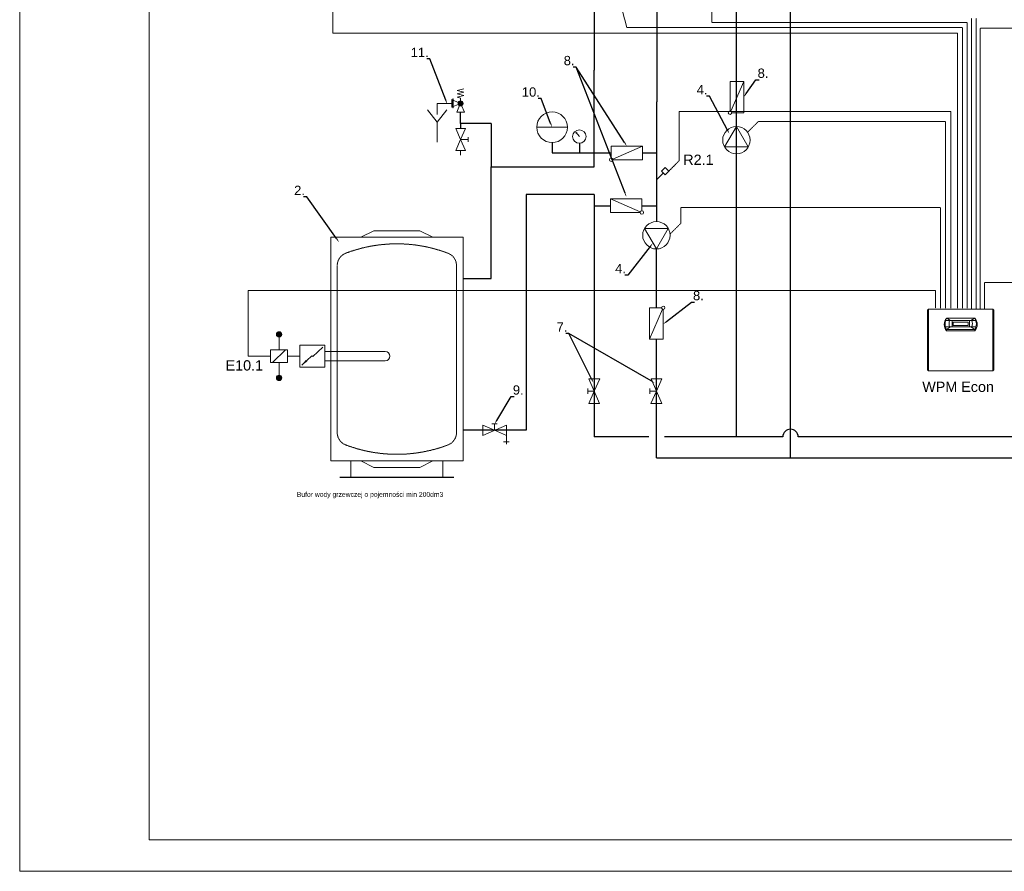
# Model space of a CAD drawing. Header units: millimetres. Extents: x -53211 to 165, y -26563 to 3137.
# Tile 1 of 15: x -53211 to -34194, y -26563 to -10112. Entities that reach past the tile are written whole.
import ezdxf
from ezdxf import colors
from ezdxf.entities.mleader import LeaderData, LeaderLine
from ezdxf.math import Vec2, Vec3

# ---------------------------------------------------------------- set-up
doc = ezdxf.new("R2010")
doc.units = ezdxf.units.MM
doc.header["$MEASUREMENT"] = 0
doc.linetypes.add('ČÁRKOVANÁ', pattern=[19.05, 12.7, -6.35])
for name, color, linetype, lineweight in [('2', 7, 'Continuous', 9), ('Armatury', 7, 'Continuous', 9), ('Przewody elektryczne', 4, 'ČÁRKOVANÁ', 9), ('Rurociągi (wszystkie)', 1, 'Continuous', 30), ('Tekst', 7, 'Continuous', 9), ('Urządzenia - Armatura', 7, 'Continuous', 9)]:
    doc.layers.add(name, color=color, linetype=linetype, lineweight=lineweight)
doc.layers.add('_TABELA', color=7, linetype='Continuous')
doc.styles.get("Standard").update_dxf_attribs({"font": 'ARIAL.TTF'})
doc.styles.add('styl5', font='txt')

msp = doc.modelspace()

# ---------------------------------------------------------------- hatches: boundary and pattern name
at = {"layer": 'Urządzenia - Armatura'}
for points in [[(-44648, -11729, 1), (-44744, -11729, 1)], [(-48150, -16192, -1), (-48254, -16192, -1)], [(-48254, -17032, -1), (-48150, -17032, -1)]]:
    msp.add_hatch(color=256, dxfattribs=at).paths.add_polyline_path(points)

# ---------------------------------------------------------------- linework, layer by layer
for p, q in [((-35675, -15722), (-35656, -15702)), ((-35675, -16877), (-35656, -16896)), ((-47028, -18951), (-44826, -18951))]:
    msp.add_line(p, q)
at = {"layer": '2'}
for p, q in [((-35675, -15722), (-35675, -16877)), ((-34415, -15702), (-35656, -15702)), ((-35656, -15702), (-35656, -16896)), ((-34415, -15702), (-34415, -16896)), ((-34415, -15702), (-34396, -15722)), ((-34396, -15722), (-34396, -16877)), ((-34396, -15722), (-34396, -16877)), ((-35326, -15922), (-35036, -15922)), ((-35307, -15880), (-34764, -15880)), ((-35307, -15880), (-35230, -15922)), ((-35307, -15880), (-35036, -15880)), ((-35203, -15922), (-35203, -16047)), ((-35036, -15956), (-35179, -15956)), ((-35179, -15956), (-35179, -16021)), ((-34745, -15922), (-35036, -15922)), ((-35036, -15956), (-34892, -15956)), ((-34892, -15956), (-34892, -16021)), ((-34868, -15922), (-34868, -16047)), ((-34764, -15880), (-34841, -15922)), ((-35036, -16047), (-35330, -16047)), ((-35308, -16099), (-35230, -16047)), ((-35308, -16099), (-35036, -16099)), ((-35308, -16099), (-35308, -16122)), ((-35308, -16122), (-35036, -16122)), ((-35179, -16021), (-35036, -16021)), ((-34892, -16021), (-35036, -16021)), ((-35036, -16047), (-34742, -16047)), ((-34764, -16099), (-35036, -16099)), ((-34764, -16122), (-35036, -16122)), ((-34764, -16099), (-34841, -16047)), ((-34764, -16099), (-34764, -16122)), ((-34415, -16896), (-35656, -16896)), ((-34415, -16896), (-34396, -16877))]:
    msp.add_line(p, q, dxfattribs=at)
for centre, radius, start, end in [((-35174, -16001), 180, 137.5169, 222.1385), ((-35121, -15990), 217, 149.3429, 210.2775), ((-35012, -15985), 249, 165.2679, 194.3778), ((-35060, -15985), 249, 345.6222, 14.7321), ((-34951, -15990), 217, 329.7225, 30.6571), ((-34897, -16001), 180, 317.8615, 42.4831)]:
    msp.add_arc(centre, radius, start, end, dxfattribs=at)
at = {"layer": '_TABELA', "color": 7, "lineweight": 15}
for p, q in [((-53211, 3137), (-53211, -26563)), ((-50711, 2527), (-50711, -25953)), ((-50711, -25953), (-11811, -25953)), ((-53211, -26563), (-11211, -26563))]:
    msp.add_line(p, q, dxfattribs=at)
at = {"layer": 'Armatury', "lineweight": 15}
for p, q in [((-44269, -17944), (-44040, -18043)), ((-44269, -17944), (-44268, -18144)), ((-43812, -17943), (-44268, -18144)), ((-43990, -17922), (-44090, -17922)), ((-44040, -18043), (-44040, -17922)), ((-43811, -18142), (-44040, -18043)), ((-43812, -17943), (-43811, -18142)), ((-43811, -18142), (-43811, -18315)), ((-43864, -18269), (-43811, -18269)), ((-43758, -18269), (-43811, -18269))]:
    msp.add_line(p, q, dxfattribs=at)
at = {"layer": 'Przewody elektryczne', "color": 253, "ltscale": 0.1}
for p, q in [((-39844, -1393), (-39844, -10166)), ((-47166, -10370), (-47166, -3249)), ((-41486, -10261), (-42113, -7854)), ((-35001, -10261), (-41486, -10261)), ((-39844, -10166), (-34914, -10166)), ((-35001, -10261), (-35001, -15683)), ((-34914, -10166), (-34914, -15683)), ((-34830, -10083), (-34830, -15702)), ((-34740, -10083), (-34740, -15702)), ((-35099, -10370), (-47166, -10370)), ((-35099, -10370), (-35099, -15683)), ((-34660, -10274), (-34660, -15702)), ((-26140, -10274), (-34660, -10274)), ((-40471, -12835), (-40471, -11883)), ((-40471, -11883), (-35225, -11883)), ((-35225, -11883), (-35225, -15683)), ((-39153, -12286), (-38948, -12082)), ((-38948, -12082), (-35329, -12082)), ((-35329, -12082), (-35329, -15683)), ((-40675, -13040), (-40471, -12835)), ((-40439, -13740), (-35426, -13740)), ((-40439, -14044), (-40439, -13740)), ((-35426, -13740), (-35426, -15683)), ((-40644, -14249), (-40439, -14044)), ((-47078, -18089), (-47078, -14861)), ((-44775, -14861), (-44775, -18089)), ((-34660, -15209), (-34660, -15702)), ((-33686, -15192), (-34579, -15192)), ((-34579, -15192), (-34579, -15702)), ((-34579, -15209), (-34579, -15702)), ((-34579, -15209), (-34579, -15702)), ((-48801, -16612), (-48801, -15341)), ((-35521, -15341), (-48801, -15341)), ((-35521, -15341), (-35521, -15683)), ((-48364, -16612), (-48801, -16612))]:
    msp.add_line(p, q, dxfattribs=at)
at = {"layer": 'Przewody elektryczne'}
for centre, radius, start, end in [((-45926, -17218), 2776, 69.1401, 110.8599), ((-46825, -14861), 253, 110.8599, 180), ((-45028, -14861), 253, 0, 69.1401), ((-46825, -18089), 253, 180, 249.1401), ((-45028, -18089), 253, 290.8599, 0), ((-45926, -15732), 2776, 249.1401, 290.8599)]:
    msp.add_arc(centre, radius, start, end, dxfattribs=at)
at = {"layer": 'Rurociągi (wszystkie)', "color": 150}
for p, q in [((-40908, -5687), (-40908, -11697)), ((-40908, -14013), (-40908, -11697)), ((-40914, -15676), (-40914, -14541)), ((-40914, -18579), (-40914, -16281)), ((-40914, -18579), (-29752, -18579))]:
    msp.add_line(p, q, dxfattribs=at)
at = {"layer": 'Rurociągi (wszystkie)', "ltscale": 0.5}
for p, q in [((-39369, -11304), (-39369, -6223)), ((-39369, -15668), (-39369, -11040)), ((-39369, -12004), (-39369, -11909)), ((-39369, -12174), (-39369, -12004)), ((-39369, -12840), (-39369, -12702)), ((-39369, -18173), (-39369, -15668))]:
    msp.add_line(p, q, dxfattribs=at)
at = {"layer": 'Rurociągi (wszystkie)', "color": 4, "linetype": 'ByBlock', "ltscale": 0.5}
for p, q in [((-38323, -12162), (-38323, -7453)), ((-38323, -15172), (-38323, -10362)), ((-38323, -18579), (-38323, -15172))]:
    msp.add_line(p, q, dxfattribs=at)
at = {"layer": 'Rurociągi (wszystkie)'}
for p, q in [((-42113, -9256), (-42113, -11086)), ((-42113, -12952), (-42113, -11086)), ((-44696, -12116), (-44696, -11899)), ((-44107, -12116), (-44696, -12116)), ((-44696, -12116), (-44696, -12213)), ((-44107, -12116), (-44107, -12952)), ((-39369, -12174), (-39369, -12004)), ((-42928, -12487), (-42928, -12685)), ((-42402, -12499), (-42402, -12685)), ((-42928, -12685), (-42113, -12685)), ((-44107, -12952), (-42113, -12952)), ((-44107, -15111), (-44107, -12952)), ((-42113, -13489), (-43432, -13489)), ((-43432, -13489), (-43432, -18043)), ((-42113, -13489), (-42113, -18173)), ((-44648, -15111), (-44107, -15111)), ((-43432, -18043), (-44648, -18043)), ((-41057, -18173), (-42113, -18173)), ((-38472, -18173), (-40759, -18173)), ((-29752, -18173), (-38173, -18173))]:
    msp.add_line(p, q, dxfattribs=at)
at = {"layer": 'Rurociągi (wszystkie)', "color": 4, "linetype": 'Continuous', "ltscale": 0.5}
for p, q in [((-42113, -12685), (-41788, -12685)), ((-41183, -12685), (-40908, -12685)), ((-42113, -13705), (-41800, -13705)), ((-41195, -13705), (-40908, -13705))]:
    msp.add_line(p, q, dxfattribs=at)
at = {"layer": 'Rurociągi (wszystkie)'}
msp.add_arc((-38323, -18173), 149, 0, 180, dxfattribs=at)
at = {"layer": 'Urządzenia - Armatura'}
for p, q in [((-39492, -11876), (-39492, -11304)), ((-39492, -11304), (-39228, -11304)), ((-39228, -11304), (-39478, -11878)), ((-39228, -11304), (-39228, -11909)), ((-44761, -11482), (-44631, -11449)), ((-44761, -11482), (-44631, -11514)), ((-44761, -11547), (-44631, -11514)), ((-44761, -11547), (-44631, -11579)), ((-44761, -11612), (-44631, -11579)), ((-44866, -11729), (-45149, -11729)), ((-45149, -11729), (-45149, -11941)), ((-44866, -11654), (-44848, -11662)), ((-44866, -11654), (-44866, -11803)), ((-44848, -11642), (-44848, -11815)), ((-44836, -11642), (-44848, -11642)), ((-44836, -11642), (-44836, -11815)), ((-44836, -11668), (-44740, -11709)), ((-44836, -11790), (-44740, -11748)), ((-44770, -11899), (-44715, -11773)), ((-44696, -11628), (-44761, -11612)), ((-44696, -11681), (-44696, -11628)), ((-44622, -11899), (-44677, -11773)), ((-45149, -12092), (-45336, -11851)), ((-45149, -12092), (-44961, -11851)), ((-44866, -11803), (-44848, -11795)), ((-44836, -11815), (-44848, -11815)), ((-44770, -11899), (-44622, -11899)), ((-39459, -11909), (-39228, -11909)), ((-45149, -12092), (-45149, -12481)), ((-44604, -12213), (-44789, -12213)), ((-44789, -12213), (-44696, -12425)), ((-44604, -12213), (-44696, -12425)), ((-42631, -12190), (-43225, -12190)), ((-42402, -12370), (-42471, -12287)), ((-42471, -12287), (-42461, -12313)), ((-42471, -12287), (-42447, -12301)), ((-39369, -12174), (-39598, -12570)), ((-39140, -12570), (-39369, -12174)), ((-44789, -12637), (-44696, -12425)), ((-44604, -12637), (-44696, -12425)), ((-44696, -12425), (-44552, -12425)), ((-44552, -12379), (-44552, -12471)), ((-44604, -12637), (-44789, -12637)), ((-44696, -12637), (-44696, -12730)), ((-41183, -12553), (-41788, -12553)), ((-41788, -12784), (-41788, -12553)), ((-41183, -12553), (-41758, -12804)), ((-41183, -12817), (-41183, -12553)), ((-39598, -12570), (-39140, -12570)), ((-41755, -12817), (-41183, -12817)), ((-40780, -13075), (-40908, -13202)), ((-40745, -12970), (-40815, -13040)), ((-40745, -13110), (-40815, -13040)), ((-40675, -13040), (-40745, -12970)), ((-40675, -13040), (-40745, -13110)), ((-41800, -13573), (-41195, -13573)), ((-41800, -13573), (-41225, -13824)), ((-41800, -13837), (-41800, -13573)), ((-41195, -13804), (-41195, -13573)), ((-41228, -13837), (-41800, -13837)), ((-46370, -14188), (-46623, -14315)), ((-45483, -14188), (-46370, -14188)), ((-45229, -14315), (-45483, -14188)), ((-41143, -14145), (-40914, -14541)), ((-40685, -14145), (-41143, -14145)), ((-40914, -14541), (-40685, -14145)), ((-47205, -18634), (-47205, -14315)), ((-44648, -14315), (-47205, -14315)), ((-44648, -14315), (-44648, -18634)), ((-41046, -16281), (-41046, -15676)), ((-40815, -15676), (-41046, -15676)), ((-41046, -16281), (-40795, -15706)), ((-40782, -15709), (-40782, -16281)), ((-48202, -16492), (-48202, -16192)), ((-40782, -16281), (-41046, -16281)), ((-48364, -16492), (-48364, -16732)), ((-48040, -16492), (-48364, -16492)), ((-48328, -16732), (-48076, -16492)), ((-48040, -16492), (-48040, -16732)), ((-47800, -16402), (-47800, -16822)), ((-47320, -16402), (-47800, -16402)), ((-47356, -16436), (-47551, -16620)), ((-47320, -16402), (-47320, -16822)), ((-46150, -16522), (-47320, -16522)), ((-48040, -16732), (-48364, -16732)), ((-48202, -16732), (-48202, -17032)), ((-47800, -16612), (-48040, -16612)), ((-47569, -16604), (-47764, -16788)), ((-47569, -16604), (-47551, -16620)), ((-46150, -16702), (-47320, -16702)), ((-47320, -16822), (-47800, -16822)), ((-44648, -18634), (-47205, -18634)), ((-46813, -18951), (-46813, -18634)), ((-46370, -18761), (-46623, -18634)), ((-45483, -18761), (-45229, -18634)), ((-45039, -18951), (-45039, -18634)), ((-45483, -18761), (-46370, -18761))]:
    msp.add_line(p, q, dxfattribs=at)
at = {"layer": 'Urządzenia - Armatura', "lineweight": 15}
for p, q in [((-42216, -17048), (-42113, -17287)), ((-42216, -17048), (-42008, -17049)), ((-42008, -17049), (-42113, -17287)), ((-41017, -17048), (-40914, -17287)), ((-41017, -17048), (-40809, -17049)), ((-40809, -17049), (-40914, -17287)), ((-42239, -17338), (-42239, -17234)), ((-42113, -17287), (-42239, -17286)), ((-42218, -17524), (-42113, -17287)), ((-42010, -17525), (-42113, -17287)), ((-41040, -17338), (-41040, -17234)), ((-40914, -17287), (-41040, -17286)), ((-41019, -17524), (-40914, -17287)), ((-40811, -17525), (-40914, -17287)), ((-42218, -17524), (-42010, -17525)), ((-41019, -17524), (-40811, -17525))]:
    msp.add_line(p, q, dxfattribs=at)
at = {"layer": 'Urządzenia - Armatura'}
for centre, radius in [((-44696, -11729), 48), ((-42928, -12190), 297), ((-39492, -11909), 33), ((-42402, -12370), 130), ((-39369, -12438), 264), ((-41788, -12817), 33), ((-41195, -13837), 33), ((-40914, -14277), 264), ((-40782, -15676), 33), ((-48202, -16192), 52.1), ((-48202, -17032), 52.1)]:
    msp.add_circle(centre, radius, dxfattribs=at)
msp.add_arc((-46150, -16612), 90, 270, 90, dxfattribs=at)
msp.add_solid([(-47687, -16685), (-47658, -16716), (-47764, -16788)], dxfattribs=at)

# ---------------------------------------------------------------- texts
at = {"layer": 'Tekst'}
for s, p in [('R2.1', (-40394, -12917)), ('E10.1', (-49234, -16889)), ('WPM Econ', (-35778, -17303))]:
    msp.add_text(s, height=198, dxfattribs=at).set_placement(p)
at = {"layer": 'Tekst', "lineweight": 15, "insert": (-47858, -19235), "char_height": 94.49, "width": 5726.14, "attachment_point": 1, "style": 'styl5'}
msp.add_mtext('Bufor wody grzewczej o pojemności min 200dm3', dxfattribs=at)

# ---------------------------------------------------------------- leaders
at = {"color": 6, "lineweight": 15}
ml = msp.add_multileader_mtext('Standard', dxfattribs=at)
ml.set_content('11.', color=6)
ml.set_leader_properties()
ml.build(insert=Vec2(0, 0))
ml.multileader.update_dxf_attribs({"text_left_attachment_type": 6, "text_right_attachment_type": 6, "dogleg_length": 48, "arrow_head_size": 80})
ctx = ml.context
ctx.base_point, ctx.char_height, ctx.arrow_head_size, ctx.landing_gap_size, ctx.plane_origin = Vec3(-45636, -10871), 180, 80, 0, Vec3(-213533, -70289)
ctx.left_attachment, ctx.right_attachment, ctx.text_align_type = 6, 6, 1
notes = []
notes.append((ctx, [(0, (1, 1, 0), (-45288, -10871), (-1, 0), 48, [(0, [(-44954, -11741)], 0, [])])]))
ctx.mtext.insert, ctx.mtext.width, ctx.mtext.alignment, ctx.mtext.line_spacing_style = Vec3(-45486, -10655), 10.76, 2, 2
ml = msp.add_multileader_mtext('Standard', dxfattribs=at)
ml.set_content('8.', color=6)
ml.set_leader_properties()
ml.build(insert=Vec2(0, 0))
ml.multileader.update_dxf_attribs({"text_left_attachment_type": 6, "text_right_attachment_type": 6, "dogleg_length": 48, "arrow_head_size": 80})
ctx = ml.context
ctx.base_point, ctx.char_height, ctx.arrow_head_size, ctx.landing_gap_size, ctx.plane_origin = Vec3(-42688, -11028), 180, 80, 0, Vec3(-210186, -70708)
ctx.left_attachment, ctx.right_attachment, ctx.text_align_type = 6, 6, 1
notes.append((ctx, [(0, (1, 1, 0), (-42462, -11028), (-1, 0), 48, [(0, [(-41485, -12553)], 0, [])])]))
ctx.mtext.insert, ctx.mtext.width, ctx.mtext.alignment, ctx.mtext.line_spacing_style = Vec3(-42599, -10812), 10.76, 2, 2
ml = msp.add_multileader_mtext('Standard', dxfattribs=at)
ml.set_content('', color=6)
ml.set_leader_properties()
ml.build(insert=Vec2(0, 0))
ml.multileader.update_dxf_attribs({"text_left_attachment_type": 6, "dogleg_length": 45.4, "arrow_head_size": 75.6})
ctx = ml.context
ctx.base_point, ctx.char_height, ctx.arrow_head_size, ctx.landing_gap_size, ctx.plane_origin = Vec3(-42508, -11147), 170, 75.6, 0, Vec3(-209664, -72407)
ctx.left_attachment, ctx.text_align_type = 6, 1
notes.append((ctx, [(0, (1, 1, 0), (-42462, -11028), (-1, 0), 45.4, [(0, [(-41491, -13537)], 0, [])])]))
ctx.mtext.insert, ctx.mtext.width, ctx.mtext.alignment, ctx.mtext.line_spacing_style = Vec3(-42508, -10943), 10.76, 2, 2
ml = msp.add_multileader_mtext('Standard', dxfattribs=at)
ml.set_content('8.', color=6)
ml.set_leader_properties()
ml.build(insert=Vec2(0, 0))
ml.multileader.update_dxf_attribs({"text_left_attachment_type": 6, "text_right_attachment_type": 6, "dogleg_length": 48, "arrow_head_size": 80})
ctx = ml.context
ctx.base_point, ctx.char_height, ctx.arrow_head_size, ctx.landing_gap_size, ctx.plane_origin = Vec3(-38942, -11272), 180, 80, 0, Vec3(-206347, -70928)
ctx.left_attachment, ctx.right_attachment, ctx.text_align_type = 6, 6, 1
notes.append((ctx, [(0, (1, 1, 0), (-38990, -11272), (1, 0), 48, [(0, [(-39228, -11606)], 0, [])])]))
ctx.mtext.insert, ctx.mtext.width, ctx.mtext.alignment, ctx.mtext.line_spacing_style = Vec3(-38854, -11056), 10.76, 2, 2
ml = msp.add_multileader_mtext('Standard', dxfattribs=at)
ml.set_content('4.', color=6)
ml.set_leader_properties()
ml.build(insert=Vec2(0, 0))
ml.multileader.update_dxf_attribs({"text_left_attachment_type": 6, "text_right_attachment_type": 6, "dogleg_length": 48, "arrow_head_size": 80})
ctx = ml.context
ctx.base_point, ctx.char_height, ctx.arrow_head_size, ctx.landing_gap_size, ctx.plane_origin = Vec3(-40123, -11590), 180, 80, 0, Vec3(-210108, -70469)
ctx.left_attachment, ctx.right_attachment, ctx.text_align_type = 6, 6, 1
notes.append((ctx, [(0, (1, 1, 0), (-39890, -11590), (-1, 0), 48, [(0, [(-39503, -12317)], 0, [])])]))
ctx.mtext.insert, ctx.mtext.width, ctx.mtext.alignment, ctx.mtext.line_spacing_style = Vec3(-40030, -11374), 10.76, 2, 2
ml = msp.add_multileader_mtext('Standard', dxfattribs=at)
ml.set_content('10.', color=6)
ml.set_leader_properties()
ml.build(insert=Vec2(0, 0))
ml.multileader.update_dxf_attribs({"text_left_attachment_type": 6, "text_right_attachment_type": 6, "dogleg_length": 48, "arrow_head_size": 80})
ctx = ml.context
ctx.base_point, ctx.char_height, ctx.arrow_head_size, ctx.landing_gap_size, ctx.plane_origin = Vec3(-43488, -11635), 180, 80, 0, Vec3(-210897, -70971)
ctx.left_attachment, ctx.right_attachment, ctx.text_align_type = 6, 6, 1
notes.append((ctx, [(0, (1, 1, 0), (-43140, -11635), (-1, 0), 48, [(0, [(-42928, -12190)], 0, [])])]))
ctx.mtext.insert, ctx.mtext.width, ctx.mtext.alignment, ctx.mtext.line_spacing_style = Vec3(-43338, -11419), 10.76, 2, 2
ml = msp.add_multileader_mtext('Standard', dxfattribs=at)
ml.set_content('2.', color=6)
ml.set_leader_properties()
ml.build(insert=Vec2(0, 0))
ml.multileader.update_dxf_attribs({"text_left_attachment_type": 6, "text_right_attachment_type": 6, "dogleg_length": 48, "arrow_head_size": 80})
ctx = ml.context
ctx.base_point, ctx.char_height, ctx.arrow_head_size, ctx.landing_gap_size, ctx.plane_origin = Vec3(-47896, -13535), 180, 80, 0, Vec3(-215625, -72953)
ctx.left_attachment, ctx.right_attachment, ctx.text_align_type = 6, 6, 1
notes.append((ctx, [(0, (1, 1, 0), (-47668, -13535), (-1, 0), 48, [(0, [(-47046, -14405)], 0, [])])]))
ctx.mtext.insert, ctx.mtext.width, ctx.mtext.alignment, ctx.mtext.line_spacing_style = Vec3(-47806, -13319), 10.76, 2, 2
ml = msp.add_multileader_mtext('Standard', dxfattribs=at)
ml.set_content('4.', color=6)
ml.set_leader_properties()
ml.build(insert=Vec2(0, 0))
ml.multileader.update_dxf_attribs({"text_left_attachment_type": 6, "text_right_attachment_type": 6, "dogleg_length": 48, "arrow_head_size": 80})
ctx = ml.context
ctx.base_point, ctx.char_height, ctx.arrow_head_size, ctx.landing_gap_size, ctx.plane_origin = Vec3(-41698, -15046), 180, 80, 0, Vec3(-211684, -73925)
ctx.left_attachment, ctx.right_attachment, ctx.text_align_type = 6, 6, 1
notes.append((ctx, [(0, (1, 1, 0), (-41465, -15046), (-1, 0), 48, [(0, [(-40982, -14429)], 0, [])])]))
ctx.mtext.insert, ctx.mtext.width, ctx.mtext.alignment, ctx.mtext.line_spacing_style = Vec3(-41606, -14830), 10.76, 2, 2
ml = msp.add_multileader_mtext('Standard', dxfattribs=at)
ml.set_content('8.', color=6)
ml.set_leader_properties()
ml.build(insert=Vec2(0, 0))
ml.multileader.update_dxf_attribs({"text_left_attachment_type": 6, "text_right_attachment_type": 6, "dogleg_length": 48, "arrow_head_size": 80})
ctx = ml.context
ctx.base_point, ctx.char_height, ctx.arrow_head_size, ctx.landing_gap_size, ctx.plane_origin = Vec3(-40190, -15568), 180, 80, 0, Vec3(-207259, -74576)
ctx.left_attachment, ctx.right_attachment, ctx.text_align_type = 6, 6, 1
notes.append((ctx, [(0, (1, 1, 0), (-40238, -15568), (1, 0), 48, [(0, [(-40782, -15995)], 0, [])])]))
ctx.mtext.insert, ctx.mtext.width, ctx.mtext.alignment, ctx.mtext.line_spacing_style = Vec3(-40102, -15352), 10.76, 2, 2
ml = msp.add_multileader_mtext('Standard', dxfattribs=at)
ml.set_content('7.', color=6)
ml.set_leader_properties()
ml.build(insert=Vec2(0, 0))
ml.multileader.update_dxf_attribs({"text_left_attachment_type": 6, "text_right_attachment_type": 6, "dogleg_length": 48, "arrow_head_size": 80})
ctx = ml.context
ctx.base_point, ctx.char_height, ctx.arrow_head_size, ctx.landing_gap_size, ctx.plane_origin = Vec3(-42826, -16175), 180, 80, 0, Vec3(-209558, -75999)
ctx.left_attachment, ctx.right_attachment, ctx.text_align_type = 6, 6, 1
notes.append((ctx, [(0, (1, 1, 0), (-42602, -16175), (-1, 0), 48, [(0, [(-40946, -17128)], 0, [])])]))
ctx.mtext.insert, ctx.mtext.width, ctx.mtext.alignment, ctx.mtext.line_spacing_style = Vec3(-42738, -15959), 10.76, 2, 2
ml = msp.add_multileader_mtext('Standard', dxfattribs=at)
ml.set_content('', color=6)
ml.set_leader_properties()
ml.build(insert=Vec2(0, 0))
ml.multileader.update_dxf_attribs({"text_left_attachment_type": 6, "dogleg_length": 45.4, "arrow_head_size": 75.6})
ctx = ml.context
ctx.base_point, ctx.char_height, ctx.arrow_head_size, ctx.landing_gap_size, ctx.plane_origin = Vec3(-42647, -16294), 170, 75.6, 0, Vec3(-210300, -75999)
ctx.left_attachment, ctx.text_align_type = 6, 1
notes.append((ctx, [(0, (1, 1, 0), (-42602, -16175), (-1, 0), 45.4, [(0, [(-42127, -17129)], 0, [])])]))
ctx.mtext.insert, ctx.mtext.width, ctx.mtext.alignment, ctx.mtext.line_spacing_style = Vec3(-42647, -16090), 10.76, 2, 2
ml = msp.add_multileader_mtext('Standard', dxfattribs=at)
ml.set_content('9.', color=6)
ml.set_leader_properties()
ml.build(insert=Vec2(0, 0))
ml.multileader.update_dxf_attribs({"text_left_attachment_type": 6, "text_right_attachment_type": 6, "dogleg_length": 48, "arrow_head_size": 80})
ctx = ml.context
ctx.base_point, ctx.char_height, ctx.arrow_head_size, ctx.landing_gap_size, ctx.plane_origin = Vec3(-43671, -17391), 180, 80, 0, Vec3(-212010, -76704)
ctx.left_attachment, ctx.right_attachment, ctx.text_align_type = 6, 6, 1
notes.append((ctx, [(0, (1, 1, 0), (-43719, -17391), (1, 0), 48, [(0, [(-44040, -17922)], 0, [])])]))
ctx.mtext.insert, ctx.mtext.width, ctx.mtext.alignment, ctx.mtext.line_spacing_style = Vec3(-43582, -17175), 10.76, 2, 2
for ctx, leaders in notes:
    for number, flags, end, landing, length, lines in leaders:
        leader = LeaderData()
        leader.index, (leader.has_last_leader_line, leader.has_dogleg_vector, leader.attachment_direction) = number, flags
        leader.last_leader_point, leader.dogleg_vector, leader.dogleg_length = Vec3(end), Vec3(landing), length
        for number, points, colour, breaks in lines:
            line = LeaderLine()
            line.index, line.vertices, line.color, line.breaks = number, Vec3.list(points), colors.encode_raw_color(colour), breaks
            leader.lines.append(line)
        ctx.leaders.append(leader)

doc.saveas('drawing.dxf')
